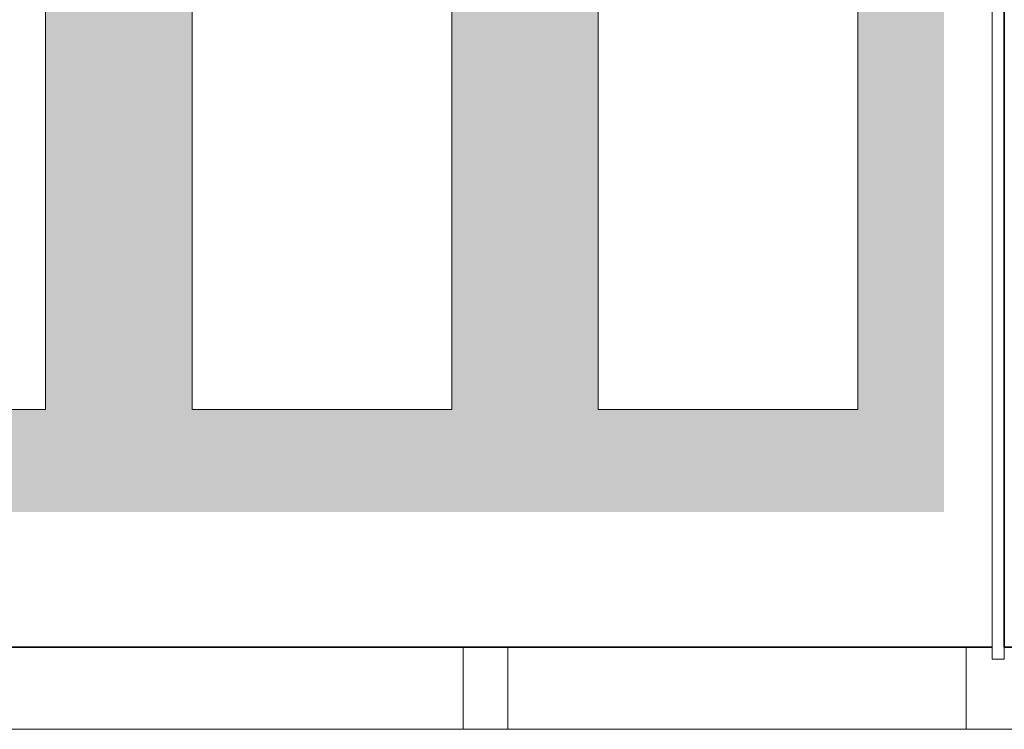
# Model space of a CAD drawing. Header units: millimetres. Extents: x 98865 to 469195, y -12752 to 43452.
# Tile 13 of 98: x 174588 to 191245, y -2240 to 9775. Entities that reach past the tile are written whole.
import ezdxf

# ---------------------------------------------------------------- set-up
doc = ezdxf.new("R2010")
doc.units = ezdxf.units.MM
doc.header["$LTSCALE"] = 0.05
doc.layers.get('0').update_dxf_attribs({"lineweight": 0})
doc.layers.add('PROIEZIONI', color=145, linetype='Continuous')

msp = doc.modelspace()

# ---------------------------------------------------------------- hatches: boundary and pattern name
at = {"true_color": 0xffffff}
h = msp.add_hatch(color=7, dxfattribs=at)
h.dxf.hatch_style = 1
h.paths.add_polyline_path([(176475.6, 20929.5), (169312.7, 20929.5), (169312.7, 1441.2), (176475.6, 1441.2)])
h.paths.add_polyline_path([(170625.6, 19880), (175021.8, 19880), (175021.8, 3175.3), (170625.6, 3175.3)], flags=16)
h = msp.add_hatch(color=7, dxfattribs=at)
h.dxf.hatch_style = 1
h.paths.add_polyline_path([(183353, 20929.5), (176190.1, 20929.5), (176190.1, 1441.2), (183353, 1441.2)])
h.paths.add_polyline_path([(177503, 19880), (181895.6, 19880), (181898, 3175.3), (177503, 3175.3)], flags=16)
h = msp.add_hatch(color=7, dxfattribs=at)
h.dxf.hatch_style = 1
h.paths.add_polyline_path([(190225.8, 20929.5), (183062.8, 20929.5), (183062.8, 1441.2), (190225.8, 1441.2)])
h.paths.add_polyline_path([(184375.7, 19880), (188768.4, 19880), (188768.4, 3175.3), (184375.7, 3175.3)], flags=16)

# ---------------------------------------------------------------- linework, layer by layer
for points in [[(191040.7, 22829.8), (191040.7, -849.8)], [(191040.7, -849.9), (191040.7, -1049.9), (191240.7, -1049.9), (191240.7, -849.9)]]:
    msp.add_lwpolyline(points)
at = {"lineweight": 35}
for points in [[(191240.7, 22829.9), (191240.7, -849.8)], [(191040.7, -849.8), (168346.2, -849.8)], [(168346.2, -849.9), (191040.7, -849.9)], [(191240.7, -849.9), (193832.9, -849.9)]]:
    msp.add_lwpolyline(points, dxfattribs=at)
at = {"lineweight": 0}
for points in [[(170625.6, 3175.3), (175021.8, 3175.3), (175021.8, 19880), (170625.6, 19880)], [(177503, 19880), (181898, 19880), (181898, 3175.3), (177503, 3175.3)], [(184375.7, 19880), (188768.4, 19880), (188768.4, 3175.3), (184375.7, 3175.3)]]:
    msp.add_lwpolyline(points, close=True, dxfattribs=at)
for points in [[(182088.6, -849.8), (182088.6, -2239.9)], [(182845.4, -849.8), (182845.4, -2239.9)], [(190598.8, -849.8), (190598.8, -2239.9)]]:
    msp.add_lwpolyline(points, dxfattribs=at)
at = {"color": 7, "lineweight": 0}
msp.add_lwpolyline([(126573.3, -2239.9), (436414.4, -2239.9)], dxfattribs=at)
at = {"layer": 'PROIEZIONI', "lineweight": 0, "elevation": 9.7}
msp.add_lwpolyline([(191240.7, 22829.8), (191240.7, -849.8)], dxfattribs=at)

doc.saveas('drawing.dxf')
